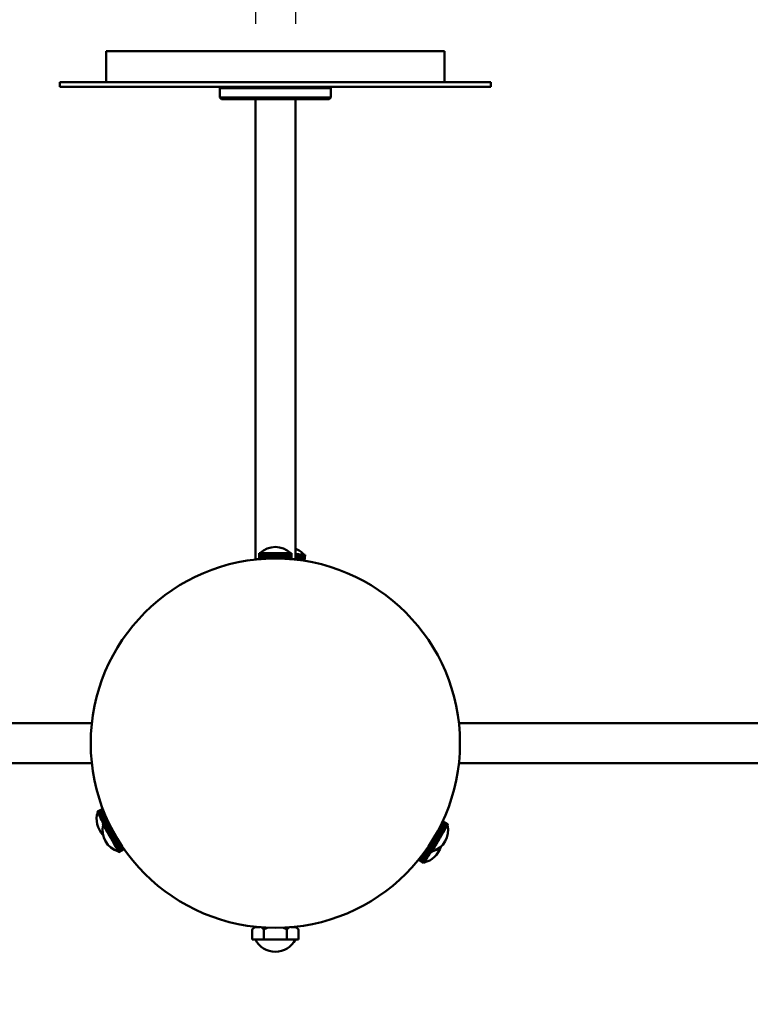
# Model space of a CAD drawing. Header units: millimetres. Extents: x 242 to 3406, y 441 to 2246.
# Tile 25 of 35: x 2456 to 2693, y 761 to 1081. Entities that reach past the tile are written whole.
import ezdxf

# ---------------------------------------------------------------- set-up
doc = ezdxf.new("R2010")
doc.units = ezdxf.units.MM
doc.header["$LTSCALE"] = 12
doc.linetypes.add('DASHED', pattern=[0.2068, 0.1655, -0.0413])
doc.layers.add('Widoczne (ISO)', color=7, linetype='Continuous', lineweight=50)
doc.layers.add('Wymiar (ISO)', color=7, linetype='Continuous', lineweight=18)
doc.styles.add('Tekst notatki (ISO)', font='tahoma.ttf')
doc.dimstyles.new('Domyślne (ISO)', dxfattribs={"dimscale": 12, "dimtxt": 3, "dimasz": 3, "dimexe": 3.175, "dimexo": 0, "dimgap": 0.762, "dimtad": 1, "dimdec": 1, "dimlfac": 0.03937, "dimrnd": 1e-08, "dimzin": 0, "dimdsep": 46, "dimtxsty": 'Tekst notatki (ISO)', "dimblk": 'Filled-1', "dimcen": 0.09, "dimdle": 10, "dimse1": 1, "dimse2": 1, "dimclrd": 256, "dimclre": 256, "dimclrt": 256, "dimadec": 0, "dimazin": 0, "dimtfac": 0.666667, "dimtmove": 0, "dimatfit": 3, "dimfxl": 1, "dimtolj": 1, "dimlwd": 15, "dimlwe": 15, "dimarcsym": 0})

# ---------------------------------------------------------------- blocks, each defined once
blk = doc.blocks.new('Filled-1')
at = {"color": 0}
for p, q in [((0, 0), (-1, 0.25)), ((-1, 0.25), (-1, -0.25)), ((-1, 0), (0, 0)), ((-1, -0.25), (0, 0))]:
    blk.add_line(p, q, dxfattribs=at)
at = {"color": 0, "flags": 128}
blk.add_lwpolyline([(-1, -0.25), (0, 0), (-1, 0.25), (-1, -0.25)], dxfattribs=at)
at = {"color": 0}
blk.add_solid([(-1, -0.25), (0, 0), (-1, 0.25), (-1, -0.25)], dxfattribs=at)
blk = doc.blocks.new('*D4')
at = {"layer": 'Defpoints', "color": 0, "transparency": 16777216}
for p in [(1961.33, 845.66), (3116.62, 845.66), (3116.62, 501.09)]:
    blk.add_point(p, dxfattribs=at)
at = {"layer": 'Wymiar (ISO)', "lineweight": 15, "transparency": 16777216}
blk.add_line((1997.33, 501.09), (3080.62, 501.09), dxfattribs=at)
at = {"layer": 'Wymiar (ISO)', "lineweight": 15, "transparency": 16777216, "xscale": 36, "yscale": 36, "zscale": 36, "rotation": 180}
blk.add_blockref('Filled-1', (1961.33, 501.09), dxfattribs=at)
at = {"layer": 'Wymiar (ISO)', "lineweight": 15, "transparency": 16777216, "xscale": 36, "yscale": 36, "zscale": 36}
blk.add_blockref('Filled-1', (3116.62, 501.09), dxfattribs=at)
at = {"layer": 'Wymiar (ISO)', "lineweight": 18, "transparency": 16777216, "insert": (2439.87, 608.41), "char_height": 36, "attachment_point": 1, "style": 'Tekst notatki (ISO)'}
blk.add_mtext('\\A1;47.6\\P1209 mm', dxfattribs=at)
blk = doc.blocks.new('*D5')
at = {"layer": 'Defpoints', "color": 0, "transparency": 16777216}
for p in [(2593.98, 1070.45), (3345.02, 1070.45), (3056.62, 785.66)]:
    blk.add_point(p, dxfattribs=at)
at = {"layer": 'Wymiar (ISO)', "lineweight": 15, "transparency": 16777216}
blk.add_line((3345.02, 821.66), (3345.02, 1034.45), dxfattribs=at)
at = {"layer": 'Wymiar (ISO)', "lineweight": 15, "transparency": 16777216, "xscale": 36, "yscale": 36, "zscale": 36}
for p, rotation in [((3345.02, 1070.45), 90), ((3345.02, 785.66), 270)]:
    blk.add_blockref('Filled-1', p, dxfattribs=dict(at, rotation=rotation))
at = {"layer": 'Wymiar (ISO)', "lineweight": 18, "transparency": 16777216, "insert": (3237.48, 841.05), "char_height": 36, "attachment_point": 1, "rotation": 90, "style": 'Tekst notatki (ISO)'}
blk.add_mtext('\\A1;11.2\\P285 mm', dxfattribs=at)
blk = doc.blocks.new('*D6')
at = {"layer": 'Defpoints', "color": 0, "transparency": 16777216}
for p in [(2593.98, 1220.45), (3345.02, 1220.45), (3056.62, 785.66)]:
    blk.add_point(p, dxfattribs=at)
at = {"layer": 'Wymiar (ISO)', "lineweight": 15, "transparency": 16777216}
for p, q in [((3345.02, 1220.45), (3345.02, 1450.41)), ((3345.02, 821.66), (3345.02, 1184.45))]:
    blk.add_line(p, q, dxfattribs=at)
at = {"layer": 'Wymiar (ISO)', "lineweight": 15, "transparency": 16777216, "xscale": 36, "yscale": 36, "zscale": 36}
for p, rotation in [((3345.02, 1220.45), 90), ((3345.02, 785.66), 270)]:
    blk.add_blockref('Filled-1', p, dxfattribs=dict(at, rotation=rotation))
at = {"layer": 'Wymiar (ISO)', "lineweight": 18, "transparency": 16777216, "insert": (3238.25, 1265.59), "char_height": 36, "attachment_point": 1, "rotation": 90, "style": 'Tekst notatki (ISO)'}
blk.add_mtext('\\A1;17.1\\P435 mm', dxfattribs=at)
blk = doc.blocks.new('*D7')
at = {"layer": 'Defpoints', "color": 0, "transparency": 16777216}
for p in [(2593.98, 1519.95), (3345.02, 1519.95), (3056.62, 785.66)]:
    blk.add_point(p, dxfattribs=at)
at = {"layer": 'Wymiar (ISO)', "lineweight": 15, "transparency": 16777216}
for p, q in [((3345.02, 1519.95), (3345.02, 1748.48)), ((3345.02, 821.66), (3345.02, 1483.95))]:
    blk.add_line(p, q, dxfattribs=at)
at = {"layer": 'Wymiar (ISO)', "lineweight": 15, "transparency": 16777216, "xscale": 36, "yscale": 36, "zscale": 36}
for p, rotation in [((3345.02, 1519.95), 90), ((3345.02, 785.66), 270)]:
    blk.add_blockref('Filled-1', p, dxfattribs=dict(at, rotation=rotation))
at = {"layer": 'Wymiar (ISO)', "lineweight": 18, "transparency": 16777216, "insert": (3237.55, 1565.09), "char_height": 36, "attachment_point": 1, "rotation": 90, "style": 'Tekst notatki (ISO)'}
blk.add_mtext('\\A1;28.9\\P734 mm', dxfattribs=at)
blk = doc.blocks.new('*D8')
at = {"layer": 'Defpoints', "color": 0, "transparency": 16777216}
for p in [(2593.98, 1969.95), (3345.02, 1969.95), (3056.62, 785.66)]:
    blk.add_point(p, dxfattribs=at)
at = {"layer": 'Wymiar (ISO)', "lineweight": 15, "transparency": 16777216}
blk.add_line((3345.02, 821.66), (3345.02, 1933.95), dxfattribs=at)
at = {"layer": 'Wymiar (ISO)', "lineweight": 15, "transparency": 16777216, "xscale": 36, "yscale": 36, "zscale": 36}
for p, rotation in [((3345.02, 1969.95), 90), ((3345.02, 785.66), 270)]:
    blk.add_blockref('Filled-1', p, dxfattribs=dict(at, rotation=rotation))
at = {"layer": 'Wymiar (ISO)', "lineweight": 18, "transparency": 16777216, "insert": (3237.55, 1868.55), "char_height": 36, "attachment_point": 1, "rotation": 90, "style": 'Tekst notatki (ISO)'}
blk.add_mtext('\\A1;46.6\\P1184 mm', dxfattribs=at)

msp = doc.modelspace()

# ---------------------------------------------------------------- linework, layer by layer
at = {"layer": 'Widoczne (ISO)', "linetype": 'DASHED', "lineweight": 25, "ltscale": 18.066301}
for p, q in [((2532.48, 1204.95), (2532.48, 1070.45)), ((2545.48, 1204.95), (2545.48, 1070.45))]:
    msp.add_line(p, q, dxfattribs=at)
at = {"layer": 'Widoczne (ISO)'}
for p, q in [((2593.98, 1070.45), (2483.98, 1070.45)), ((2483.98, 1070.45), (2483.98, 1060.45)), ((2593.98, 1070.45), (2593.98, 1060.45)), ((2608.98, 1060.45), (2468.98, 1060.45)), ((2468.98, 1058.95), (2468.98, 1060.45)), ((2468.98, 1058.95), (2608.98, 1058.95)), ((2521.48, 1058.95), (2520.98, 1058.45)), ((2556.48, 1058.95), (2556.98, 1058.45)), ((2608.98, 1058.95), (2608.98, 1060.45)), ((2556.98, 1058.45), (2520.98, 1058.45)), ((2520.98, 1055.45), (2520.98, 1058.45)), ((2556.98, 1055.45), (2556.98, 1058.45)), ((2520.98, 1055.45), (2556.98, 1055.45)), ((2521.48, 1054.95), (2520.98, 1055.45)), ((2556.48, 1054.95), (2521.48, 1054.95)), ((2532.48, 1054.95), (2532.48, 905.45)), ((2545.48, 1054.95), (2545.48, 905.45)), ((2556.48, 1054.95), (2556.98, 1055.45)), ((2532.48, 905.45), (2533.72, 905.45)), ((2533.72, 907.41), (2533.72, 905.42)), ((2533.74, 907.41), (2533.72, 907.41)), ((2533.75, 907.41), (2533.74, 907.41)), ((2533.74, 905.43), (2533.74, 907.41)), ((2533.75, 907.41), (2533.75, 905.43)), ((2533.83, 907.41), (2533.75, 907.41)), ((2533.84, 907.41), (2533.83, 907.41)), ((2533.83, 905.43), (2533.83, 907.41)), ((2533.84, 907.41), (2533.84, 905.44)), ((2533.97, 907.41), (2533.84, 907.41)), ((2533.98, 907.41), (2533.97, 907.41)), ((2533.97, 905.45), (2533.97, 907.41)), ((2533.98, 907.41), (2533.98, 905.45)), ((2534.16, 907.41), (2533.98, 907.41)), ((2534.18, 907.41), (2534.16, 907.41)), ((2534.16, 905.46), (2534.16, 907.41)), ((2534.18, 907.41), (2534.18, 905.46)), ((2534.41, 907.41), (2534.18, 907.41)), ((2534.43, 907.41), (2534.41, 907.41)), ((2534.41, 905.48), (2534.41, 907.41)), ((2534.43, 907.41), (2534.43, 905.48)), ((2534.7, 907.41), (2534.43, 907.41)), ((2534.73, 907.41), (2534.7, 907.41)), ((2534.7, 905.5), (2534.7, 907.41)), ((2534.73, 907.41), (2534.73, 905.51)), ((2535.05, 907.41), (2534.73, 907.41)), ((2535.08, 907.41), (2535.05, 907.41)), ((2535.05, 905.53), (2535.05, 907.41)), ((2535.08, 907.41), (2535.08, 905.53)), ((2535.44, 907.41), (2535.08, 907.41)), ((2535.47, 907.41), (2535.44, 907.41)), ((2535.44, 905.55), (2535.44, 907.41)), ((2535.47, 907.41), (2535.47, 905.55)), ((2535.86, 907.41), (2535.47, 907.41)), ((2535.9, 907.41), (2535.86, 907.41)), ((2535.86, 905.57), (2535.86, 907.41)), ((2535.9, 907.41), (2535.9, 905.58)), ((2536.32, 907.41), (2535.9, 907.41)), ((2536.36, 907.41), (2536.32, 907.41)), ((2536.32, 905.6), (2536.32, 907.41)), ((2536.36, 907.41), (2536.36, 905.6)), ((2536.81, 907.41), (2536.36, 907.41)), ((2536.85, 907.41), (2536.81, 907.41)), ((2536.81, 905.62), (2536.81, 907.41)), ((2536.85, 907.41), (2536.85, 905.62)), ((2537.32, 907.41), (2536.85, 907.41)), ((2537.37, 907.41), (2537.32, 907.41)), ((2537.32, 905.63), (2537.32, 907.41)), ((2537.37, 907.41), (2537.37, 905.63)), ((2537.85, 907.41), (2537.37, 907.41)), ((2537.9, 907.41), (2537.85, 907.41)), ((2537.85, 905.64), (2537.85, 907.41)), ((2537.9, 907.41), (2537.9, 905.65)), ((2538.39, 907.41), (2537.9, 907.41)), ((2538.43, 907.41), (2538.39, 907.41)), ((2538.39, 905.65), (2538.39, 907.41)), ((2538.43, 905.65), (2538.43, 907.41)), ((2538.43, 907.41), (2538.44, 907.41)), ((2538.44, 907.41), (2538.44, 905.65)), ((2538.94, 907.41), (2538.44, 907.41)), ((2538.96, 907.41), (2538.94, 907.41)), ((2538.94, 905.66), (2538.94, 907.41)), ((2538.96, 905.66), (2538.96, 907.41)), ((2538.96, 907.41), (2538.98, 907.41)), ((2538.98, 907.41), (2538.98, 905.66)), ((2538.98, 907.41), (2538.99, 907.41)), ((2538.99, 907.41), (2538.99, 905.66)), ((2539.49, 907.41), (2538.99, 907.41)), ((2539.49, 905.65), (2539.49, 907.41)), ((2539.49, 907.41), (2539.5, 907.41)), ((2539.5, 907.41), (2539.5, 905.65)), ((2539.5, 907.41), (2539.54, 907.41)), ((2539.54, 907.41), (2539.54, 905.65)), ((2540.04, 907.41), (2539.54, 907.41)), ((2540.04, 905.65), (2540.04, 907.41)), ((2540.04, 907.41), (2540.09, 907.41)), ((2540.09, 907.41), (2540.09, 905.65)), ((2540.57, 907.41), (2540.09, 907.41)), ((2540.57, 905.63), (2540.57, 907.41)), ((2540.57, 907.41), (2540.62, 907.41)), ((2540.62, 907.41), (2540.62, 905.63)), ((2541.08, 907.41), (2540.62, 907.41)), ((2541.08, 905.62), (2541.08, 907.41)), ((2541.08, 907.41), (2541.13, 907.41)), ((2541.13, 907.41), (2541.13, 905.62)), ((2541.58, 907.41), (2541.13, 907.41)), ((2541.58, 905.6), (2541.58, 907.41)), ((2541.58, 907.41), (2541.62, 907.41)), ((2541.62, 907.41), (2541.62, 905.6)), ((2542.04, 907.41), (2541.62, 907.41)), ((2542.04, 905.58), (2542.04, 907.41)), ((2542.04, 907.41), (2542.08, 907.41)), ((2542.08, 907.41), (2542.08, 905.58)), ((2542.47, 907.41), (2542.08, 907.41)), ((2542.47, 905.55), (2542.47, 907.41)), ((2542.47, 907.41), (2542.51, 907.41)), ((2542.51, 907.41), (2542.51, 905.55)), ((2542.86, 907.41), (2542.51, 907.41)), ((2542.86, 905.53), (2542.86, 907.41)), ((2542.86, 907.41), (2542.89, 907.41)), ((2542.89, 907.41), (2542.89, 905.53)), ((2543.21, 907.41), (2542.89, 907.41)), ((2543.21, 905.51), (2543.21, 907.41)), ((2543.21, 907.41), (2543.24, 907.41)), ((2543.24, 907.41), (2543.24, 905.5)), ((2543.51, 907.41), (2543.24, 907.41)), ((2543.51, 905.48), (2543.51, 907.41)), ((2543.51, 907.41), (2543.54, 907.41)), ((2543.54, 907.41), (2543.54, 905.48)), ((2543.76, 907.41), (2543.54, 907.41)), ((2543.76, 905.46), (2543.76, 907.41)), ((2543.76, 907.41), (2543.78, 907.41)), ((2543.78, 907.41), (2543.78, 905.46)), ((2543.96, 907.41), (2543.78, 907.41)), ((2543.96, 905.45), (2543.96, 907.41)), ((2543.96, 907.41), (2543.98, 907.41)), ((2543.98, 907.41), (2543.98, 905.45)), ((2544.11, 907.41), (2543.98, 907.41)), ((2544.11, 905.44), (2544.11, 907.41)), ((2544.11, 907.41), (2544.12, 907.41)), ((2544.12, 907.41), (2544.12, 905.43)), ((2544.2, 907.41), (2544.12, 907.41)), ((2544.2, 905.43), (2544.2, 907.41)), ((2544.2, 907.41), (2544.2, 905.43)), ((2544.2, 907.41), (2544.2, 907.41)), ((2544.23, 907.41), (2544.2, 907.41)), ((2544.23, 905.42), (2544.23, 907.41)), ((2544.23, 907.41), (2544.23, 905.42)), ((2544.23, 907.41), (2544.23, 907.41)), ((2544.23, 905.45), (2545.48, 905.45)), ((2544.32, 905.42), (2544.33, 905.45)), ((2544.38, 905.45), (2544.37, 905.41)), ((2544.85, 905.37), (2544.86, 905.45)), ((2544.91, 905.45), (2544.9, 905.36)), ((2545.37, 905.31), (2545.38, 905.45)), ((2545.42, 905.45), (2545.41, 905.31)), ((2545.48, 906.83), (2545.49, 907.1)), ((2545.49, 907.1), (2545.48, 907.1)), ((2545.54, 907.09), (2545.48, 906.19)), ((2545.49, 907.1), (2545.54, 907.09)), ((2545.99, 907.06), (2545.54, 907.09)), ((2545.86, 905.26), (2545.99, 907.06)), ((2546.03, 907.06), (2545.9, 905.25)), ((2545.99, 907.06), (2546.03, 907.06)), ((2546.45, 907.03), (2546.03, 907.06)), ((2546.32, 905.2), (2546.45, 907.03)), ((2546.49, 907.03), (2546.36, 905.2)), ((2546.45, 907.03), (2546.49, 907.03)), ((2546.88, 907), (2546.49, 907.03)), ((2546.74, 905.15), (2546.88, 907)), ((2546.91, 906.99), (2546.78, 905.15)), ((2546.88, 907), (2546.91, 906.99)), ((2547.27, 906.97), (2546.91, 906.99)), ((2547.13, 905.1), (2547.27, 906.97)), ((2547.3, 906.97), (2547.17, 905.09)), ((2547.27, 906.97), (2547.3, 906.97)), ((2547.61, 906.94), (2547.3, 906.97)), ((2547.48, 905.05), (2547.61, 906.94)), ((2547.64, 906.94), (2547.51, 905.05)), ((2547.61, 906.94), (2547.64, 906.94)), ((2547.92, 906.92), (2547.64, 906.94)), ((2547.78, 905.01), (2547.92, 906.92)), ((2547.94, 906.92), (2547.8, 905)), ((2547.92, 906.92), (2547.94, 906.92)), ((2548.17, 906.9), (2547.94, 906.92)), ((2548.03, 904.97), (2548.17, 906.9)), ((2548.19, 906.9), (2548.05, 904.97)), ((2548.17, 906.9), (2548.19, 906.9)), ((2548.37, 906.89), (2548.19, 906.9)), ((2548.23, 904.94), (2548.37, 906.89)), ((2548.38, 906.89), (2548.24, 904.94)), ((2548.37, 906.89), (2548.38, 906.89)), ((2548.37, 904.92), (2548.51, 906.88)), ((2548.51, 906.88), (2548.38, 906.89)), ((2548.52, 906.88), (2548.38, 904.91)), ((2548.46, 904.9), (2548.6, 906.87)), ((2548.61, 906.87), (2548.47, 904.9)), ((2548.49, 904.9), (2548.63, 906.87)), ((2548.63, 906.87), (2548.49, 904.9)), ((2548.51, 906.88), (2548.52, 906.88)), ((2548.6, 906.87), (2548.52, 906.88)), ((2548.6, 906.87), (2548.61, 906.87)), ((2548.63, 906.87), (2548.61, 906.87)), ((2548.63, 906.87), (2548.63, 906.87)), ((2479.33, 852.16), (2284.32, 852.16)), ((2598.62, 852.16), (2793.63, 852.16)), ((2479.33, 839.16), (2284.32, 839.16)), ((2598.62, 839.16), (2793.63, 839.16)), ((2482.91, 824.28), (2481.13, 823.41)), ((2481.13, 823.41), (2482.91, 824.28)), ((2481.13, 823.41), (2481.15, 823.38)), ((2481.13, 823.41), (2481.13, 823.41)), ((2481.15, 823.38), (2482.93, 824.24)), ((2482.93, 824.23), (2481.15, 823.37)), ((2481.15, 823.37), (2481.15, 823.38)), ((2481.15, 823.37), (2481.19, 823.29)), ((2481.19, 823.29), (2482.96, 824.15)), ((2482.97, 824.14), (2481.19, 823.28)), ((2481.19, 823.28), (2481.19, 823.29)), ((2481.19, 823.28), (2481.26, 823.16)), ((2481.26, 823.16), (2483.02, 824.01)), ((2483.02, 823.99), (2481.26, 823.14)), ((2481.26, 823.14), (2481.26, 823.16)), ((2481.26, 823.14), (2481.35, 822.97)), ((2481.35, 822.97), (2483.09, 823.82)), ((2481.36, 822.95), (2481.35, 822.97)), ((2483.1, 823.8), (2481.36, 822.95)), ((2481.36, 822.95), (2481.46, 822.74)), ((2481.46, 822.74), (2483.19, 823.58)), ((2481.47, 822.71), (2481.46, 822.74)), ((2483.19, 823.55), (2481.47, 822.71)), ((2481.47, 822.71), (2481.59, 822.46)), ((2481.59, 822.46), (2483.3, 823.29)), ((2481.61, 822.43), (2481.59, 822.46)), ((2483.31, 823.26), (2481.61, 822.43)), ((2481.61, 822.43), (2481.75, 822.14)), ((2481.75, 822.14), (2483.43, 822.96)), ((2481.76, 822.11), (2481.75, 822.14)), ((2483.45, 822.93), (2481.76, 822.11)), ((2481.92, 821.79), (2483.58, 822.6)), ((2483.6, 822.56), (2481.94, 821.75)), ((2482.11, 821.4), (2483.75, 822.2)), ((2483.77, 822.16), (2482.13, 821.36)), ((2481.76, 822.11), (2481.92, 821.79)), ((2481.94, 821.75), (2481.92, 821.79)), ((2481.94, 821.75), (2482.11, 821.4)), ((2482.13, 821.36), (2482.11, 821.4)), ((2482.13, 821.36), (2482.31, 820.98)), ((2482.31, 820.98), (2483.94, 821.77)), ((2482.33, 820.94), (2482.31, 820.98)), ((2483.95, 821.73), (2482.33, 820.94)), ((2482.33, 820.94), (2482.53, 820.53)), ((2482.53, 820.53), (2484.13, 821.31)), ((2482.55, 820.49), (2482.53, 820.53)), ((2484.15, 821.27), (2482.55, 820.49)), ((2482.55, 820.49), (2482.75, 820.07)), ((2482.75, 820.07), (2484.35, 820.84)), ((2482.78, 820.03), (2482.75, 820.07)), ((2484.37, 820.8), (2482.78, 820.03)), ((2482.78, 820.03), (2482.99, 819.59)), ((2484.59, 820.32), (2482.87, 819.33)), ((2482.87, 819.33), (2482.88, 819.32)), ((2484.59, 820.31), (2482.88, 819.32)), ((2482.88, 819.32), (2484.59, 820.31)), ((2482.88, 819.32), (2482.91, 819.26)), ((2482.88, 819.32), (2482.88, 819.32)), ((2482.91, 819.26), (2484.62, 820.25)), ((2484.62, 820.24), (2482.91, 819.26)), ((2482.91, 819.26), (2482.97, 819.16)), ((2482.91, 819.26), (2482.91, 819.26)), ((2482.97, 819.16), (2484.67, 820.14)), ((2482.98, 819.14), (2482.97, 819.16)), ((2484.68, 820.13), (2482.98, 819.14)), ((2482.98, 819.14), (2483.06, 819)), ((2482.99, 819.59), (2484.57, 820.36)), ((2483.01, 819.54), (2482.99, 819.59)), ((2484.48, 820.26), (2483.01, 819.54)), ((2483.01, 819.54), (2483.06, 819.44)), ((2483.06, 819), (2484.75, 819.98)), ((2483.07, 818.99), (2483.06, 819)), ((2484.76, 819.96), (2483.07, 818.99)), ((2483.07, 818.99), (2483.18, 818.8)), ((2483.18, 818.8), (2484.85, 819.77)), ((2484.86, 819.74), (2483.19, 818.78)), ((2483.32, 818.56), (2484.97, 819.51)), ((2484.98, 819.48), (2483.33, 818.53)), ((2483.48, 818.27), (2485.12, 819.21)), ((2485.13, 819.18), (2483.5, 818.24)), ((2594.43, 818.21), (2592.81, 819.15)), ((2592.82, 819.18), (2594.45, 818.24)), ((2594.6, 818.51), (2592.95, 819.46)), ((2592.97, 819.49), (2594.62, 818.53)), ((2594.75, 818.76), (2593.08, 819.72)), ((2593.09, 819.74), (2594.76, 818.78)), ((2593.19, 819.96), (2594.88, 818.99)), ((2594.87, 818.97), (2593.19, 819.94)), ((2593.27, 820.13), (2594.97, 819.14)), ((2594.96, 819.13), (2593.27, 820.11)), ((2595.03, 819.25), (2593.32, 820.23)), ((2593.33, 820.24), (2595.04, 819.26)), ((2595.08, 819.33), (2593.36, 820.32)), ((2593.36, 820.31), (2595.07, 819.32)), ((2595.07, 819.31), (2593.36, 820.3)), ((2594.76, 818.78), (2594.87, 818.97)), ((2594.87, 818.97), (2594.88, 818.99)), ((2594.88, 818.99), (2594.96, 819.13)), ((2594.96, 819.13), (2594.97, 819.14)), ((2594.97, 819.14), (2595.03, 819.25)), ((2595.03, 819.25), (2595.04, 819.26)), ((2595.04, 819.26), (2595.07, 819.31)), ((2595.07, 819.32), (2595.08, 819.33)), ((2595.07, 819.31), (2595.07, 819.32)), ((2483.19, 818.78), (2483.18, 818.8)), ((2483.19, 818.78), (2483.32, 818.56)), ((2483.33, 818.53), (2483.32, 818.56)), ((2483.33, 818.53), (2483.48, 818.27)), ((2483.5, 818.24), (2483.48, 818.27)), ((2483.5, 818.24), (2483.67, 817.94)), ((2483.67, 817.94), (2485.28, 818.88)), ((2483.69, 817.91), (2483.67, 817.94)), ((2485.3, 818.84), (2483.69, 817.91)), ((2483.69, 817.91), (2483.88, 817.59)), ((2483.88, 817.59), (2485.47, 818.5)), ((2483.9, 817.55), (2483.88, 817.59)), ((2485.49, 818.47), (2483.9, 817.55)), ((2483.9, 817.55), (2484.1, 817.2)), ((2484.1, 817.2), (2485.68, 818.1)), ((2484.13, 817.16), (2484.1, 817.2)), ((2485.7, 818.06), (2484.13, 817.16)), ((2484.13, 817.16), (2484.34, 816.78)), ((2484.34, 816.78), (2485.9, 817.68)), ((2484.37, 816.74), (2484.34, 816.78)), ((2485.92, 817.64), (2484.37, 816.74)), ((2484.37, 816.74), (2484.6, 816.34)), ((2484.6, 816.34), (2486.14, 817.23)), ((2484.62, 816.3), (2484.6, 816.34)), ((2486.16, 817.19), (2484.62, 816.3)), ((2484.62, 816.3), (2484.86, 815.88)), ((2484.86, 815.88), (2486.39, 816.77)), ((2484.89, 815.84), (2484.86, 815.88)), ((2486.41, 816.72), (2484.89, 815.84)), ((2484.89, 815.84), (2485.13, 815.42)), ((2485.13, 815.42), (2486.65, 816.29)), ((2485.15, 815.38), (2486.67, 816.25)), ((2486.67, 816.25), (2485.16, 815.37)), ((2485.4, 814.94), (2486.92, 815.82)), ((2485.42, 814.92), (2486.93, 815.8)), ((2486.94, 815.78), (2485.43, 814.9)), ((2486.95, 815.77), (2485.43, 814.9)), ((2591, 815.76), (2592.51, 814.88)), ((2591.01, 815.78), (2592.52, 814.9)), ((2591.25, 816.21), (2592.77, 815.34)), ((2592.77, 815.33), (2591.25, 816.21)), ((2591.28, 816.25), (2592.8, 815.37)), ((2593.04, 815.8), (2591.52, 816.68)), ((2591.54, 816.72), (2593.07, 815.84)), ((2593.31, 816.26), (2591.77, 817.15)), ((2591.79, 817.19), (2593.33, 816.3)), ((2593.56, 816.7), (2592.01, 817.6)), ((2592.03, 817.64), (2593.58, 816.74)), ((2593.8, 817.12), (2592.24, 818.03)), ((2592.26, 818.07), (2593.83, 817.16)), ((2594.03, 817.52), (2592.44, 818.43)), ((2592.46, 818.47), (2594.05, 817.55)), ((2594.24, 817.88), (2592.63, 818.81)), ((2592.65, 818.84), (2594.26, 817.91)), ((2592.8, 815.37), (2593.04, 815.8)), ((2593.04, 815.8), (2593.07, 815.84)), ((2593.07, 815.84), (2593.31, 816.26)), ((2593.31, 816.26), (2593.33, 816.3)), ((2593.33, 816.3), (2593.56, 816.7)), ((2593.56, 816.7), (2593.58, 816.74)), ((2593.58, 816.74), (2593.8, 817.12)), ((2593.8, 817.12), (2593.83, 817.16)), ((2593.83, 817.16), (2594.03, 817.52)), ((2594.03, 817.52), (2594.05, 817.55)), ((2594.05, 817.55), (2594.24, 817.88)), ((2594.24, 817.88), (2594.26, 817.91)), ((2594.26, 817.91), (2594.43, 818.21)), ((2594.43, 818.21), (2594.45, 818.24)), ((2594.45, 818.24), (2594.6, 818.51)), ((2594.6, 818.51), (2594.62, 818.53)), ((2594.62, 818.53), (2594.75, 818.76)), ((2594.75, 818.76), (2594.76, 818.78)), ((2485.15, 815.38), (2485.13, 815.42)), ((2485.16, 815.37), (2485.15, 815.38)), ((2485.16, 815.37), (2485.4, 814.94)), ((2485.42, 814.92), (2485.4, 814.94)), ((2485.43, 814.9), (2485.42, 814.92)), ((2485.43, 814.9), (2485.43, 814.9)), ((2485.43, 814.9), (2485.68, 814.47)), ((2485.68, 814.47), (2487.2, 815.34)), ((2485.69, 814.45), (2485.68, 814.47)), ((2487.21, 815.33), (2485.69, 814.45)), ((2485.69, 814.45), (2485.7, 814.42)), ((2487.22, 815.3), (2485.7, 814.42)), ((2485.7, 814.42), (2485.95, 813.99)), ((2485.95, 813.99), (2487.47, 814.87)), ((2485.95, 813.99), (2485.98, 813.95)), ((2487.5, 814.83), (2485.98, 813.95)), ((2485.98, 813.95), (2486.22, 813.53)), ((2486.22, 813.53), (2487.75, 814.41)), ((2486.22, 813.53), (2486.24, 813.49)), ((2487.78, 814.37), (2486.24, 813.49)), ((2486.24, 813.49), (2486.48, 813.08)), ((2486.48, 813.08), (2488.02, 813.97)), ((2486.48, 813.08), (2486.5, 813.04)), ((2488.05, 813.93), (2486.5, 813.04)), ((2486.5, 813.04), (2486.73, 812.65)), ((2486.73, 812.65), (2488.29, 813.55)), ((2486.73, 812.65), (2486.75, 812.61)), ((2488.31, 813.51), (2486.75, 812.61)), ((2486.75, 812.61), (2486.97, 812.24)), ((2486.97, 812.24), (2488.54, 813.15)), ((2488.57, 813.11), (2486.99, 812.2)), ((2487.19, 811.86), (2488.78, 812.78)), ((2488.8, 812.75), (2487.21, 811.82)), ((2590.73, 811.79), (2589.13, 812.72)), ((2589.15, 812.75), (2590.75, 811.82)), ((2590.94, 812.17), (2589.36, 813.08)), ((2589.38, 813.11), (2590.96, 812.2)), ((2591.18, 812.57), (2589.61, 813.47)), ((2589.64, 813.51), (2591.2, 812.61)), ((2591.42, 813), (2589.88, 813.89)), ((2589.9, 813.93), (2591.45, 813.04)), ((2591.68, 813.45), (2590.15, 814.33)), ((2590.17, 814.37), (2591.71, 813.49)), ((2591.95, 813.91), (2590.43, 814.79)), ((2590.45, 814.83), (2591.97, 813.95)), ((2592.22, 814.38), (2590.7, 815.26)), ((2592.24, 814.41), (2590.72, 815.29)), ((2590.73, 815.3), (2592.25, 814.42)), ((2590.96, 812.2), (2591.18, 812.57)), ((2592.5, 814.86), (2590.98, 815.74)), ((2592.5, 814.86), (2590.98, 815.73)), ((2591.2, 812.61), (2591.18, 812.57)), ((2591.2, 812.61), (2591.42, 813)), ((2591.45, 813.04), (2591.42, 813)), ((2591.45, 813.04), (2591.68, 813.45)), ((2591.71, 813.49), (2591.68, 813.45)), ((2591.71, 813.49), (2591.95, 813.91)), ((2591.97, 813.95), (2591.95, 813.91)), ((2591.97, 813.95), (2592.22, 814.38)), ((2592.24, 814.41), (2592.22, 814.38)), ((2592.25, 814.42), (2592.24, 814.41)), ((2592.25, 814.42), (2592.5, 814.86)), ((2592.51, 814.88), (2592.5, 814.86)), ((2592.5, 814.86), (2592.5, 814.86)), ((2592.51, 814.88), (2592.52, 814.9)), ((2592.52, 814.9), (2592.77, 815.33)), ((2592.77, 815.34), (2592.8, 815.37)), ((2592.77, 815.34), (2592.77, 815.33)), ((2486.97, 812.24), (2486.99, 812.2)), ((2486.99, 812.2), (2487.19, 811.86)), ((2487.19, 811.86), (2487.21, 811.82)), ((2487.21, 811.82), (2487.39, 811.51)), ((2487.39, 811.51), (2489.01, 812.44)), ((2487.39, 811.51), (2487.4, 811.48)), ((2489.03, 812.41), (2487.4, 811.48)), ((2487.4, 811.48), (2487.57, 811.2)), ((2487.57, 811.2), (2489.21, 812.14)), ((2487.57, 811.2), (2487.58, 811.17)), ((2489.22, 812.12), (2487.58, 811.17)), ((2487.58, 811.17), (2487.73, 810.92)), ((2487.73, 810.92), (2489.38, 811.88)), ((2487.73, 810.92), (2487.74, 810.9)), ((2489.4, 811.86), (2487.74, 810.9)), ((2487.74, 810.9), (2487.86, 810.69)), ((2487.86, 810.69), (2489.54, 811.66)), ((2487.86, 810.69), (2487.87, 810.67)), ((2489.55, 811.64), (2487.87, 810.67)), ((2487.87, 810.67), (2487.97, 810.5)), ((2487.97, 810.5), (2489.66, 811.48)), ((2487.97, 810.5), (2487.98, 810.49)), ((2489.67, 811.47), (2487.98, 810.49)), ((2487.98, 810.49), (2488.05, 810.36)), ((2488.05, 810.36), (2489.75, 811.35)), ((2489.76, 811.34), (2488.05, 810.35)), ((2488.05, 810.36), (2488.05, 810.35)), ((2488.05, 810.35), (2488.1, 810.27)), ((2489.82, 811.26), (2488.1, 810.27)), ((2488.1, 810.27), (2489.81, 811.26)), ((2488.1, 810.27), (2488.1, 810.27)), ((2488.1, 810.27), (2488.12, 810.23)), ((2488.12, 810.23), (2489.84, 811.22)), ((2488.12, 810.23), (2488.13, 810.23)), ((2489.84, 811.22), (2488.13, 810.23)), ((2588.29, 808.35), (2586.77, 809.38)), ((2586.79, 809.42), (2588.31, 808.39)), ((2588.54, 808.73), (2587.04, 809.74)), ((2587.07, 809.78), (2588.57, 808.76)), ((2588.81, 809.12), (2587.33, 810.13)), ((2587.35, 810.17), (2588.84, 809.16)), ((2589.1, 809.54), (2587.63, 810.54)), ((2587.65, 810.58), (2589.12, 809.58)), ((2589.39, 809.98), (2587.93, 810.97)), ((2587.96, 811.01), (2589.42, 810.02)), ((2588.11, 811.22), (2589.83, 810.23)), ((2589.82, 810.23), (2588.11, 811.22)), ((2589.84, 810.26), (2588.13, 811.25)), ((2588.14, 811.26), (2589.85, 810.27)), ((2588.19, 811.34), (2589.9, 810.35)), ((2589.89, 810.34), (2588.19, 811.33)), ((2589.97, 810.48), (2588.27, 811.45)), ((2588.28, 811.47), (2589.98, 810.49)), ((2590.07, 810.65), (2588.39, 811.62)), ((2588.4, 811.64), (2590.08, 810.67)), ((2590.2, 810.88), (2588.54, 811.84)), ((2588.55, 811.86), (2590.21, 810.9)), ((2590.35, 811.14), (2588.71, 812.09)), ((2588.73, 812.12), (2590.37, 811.17)), ((2588.84, 809.16), (2589.1, 809.54)), ((2590.53, 811.45), (2588.91, 812.39)), ((2588.93, 812.41), (2590.55, 811.48)), ((2589.12, 809.58), (2589.1, 809.54)), ((2589.12, 809.58), (2589.39, 809.98)), ((2589.42, 810.02), (2589.39, 809.98)), ((2589.42, 810.02), (2589.64, 810.34)), ((2589.83, 810.23), (2589.82, 810.23)), ((2589.83, 810.23), (2589.84, 810.26)), ((2589.85, 810.27), (2589.84, 810.26)), ((2589.85, 810.27), (2589.89, 810.34)), ((2589.9, 810.35), (2589.89, 810.34)), ((2589.9, 810.35), (2589.97, 810.48)), ((2589.98, 810.49), (2589.97, 810.48)), ((2589.98, 810.49), (2590.07, 810.65)), ((2590.08, 810.67), (2590.07, 810.65)), ((2590.08, 810.67), (2590.2, 810.88)), ((2590.21, 810.9), (2590.2, 810.88)), ((2590.21, 810.9), (2590.35, 811.14)), ((2590.37, 811.17), (2590.35, 811.14)), ((2590.37, 811.17), (2590.53, 811.45)), ((2590.55, 811.48), (2590.53, 811.45)), ((2590.55, 811.48), (2590.73, 811.79)), ((2590.75, 811.82), (2590.73, 811.79)), ((2590.75, 811.82), (2590.94, 812.17)), ((2590.96, 812.2), (2590.94, 812.17)), ((2585.52, 807.8), (2587.16, 806.68)), ((2585.53, 807.81), (2587.17, 806.7)), ((2587.17, 806.69), (2585.53, 807.8)), ((2587.21, 806.75), (2585.57, 807.86)), ((2585.58, 807.86), (2587.21, 806.76)), ((2587.27, 806.85), (2585.65, 807.95)), ((2585.66, 807.96), (2587.28, 806.86)), ((2587.37, 807), (2585.76, 808.09)), ((2585.77, 808.11), (2587.39, 807.01)), ((2587.5, 807.19), (2585.91, 808.27)), ((2585.92, 808.29), (2587.52, 807.21)), ((2587.66, 807.43), (2586.08, 808.5)), ((2586.1, 808.52), (2587.68, 807.45)), ((2587.85, 807.7), (2586.29, 808.76)), ((2586.31, 808.78), (2587.87, 807.73)), ((2588.06, 808.01), (2586.52, 809.05)), ((2586.54, 809.08), (2588.08, 808.04)), ((2587.16, 806.68), (2587.17, 806.69)), ((2587.17, 806.7), (2587.21, 806.75)), ((2587.17, 806.7), (2587.17, 806.69)), ((2587.21, 806.76), (2587.27, 806.85)), ((2587.21, 806.76), (2587.21, 806.75)), ((2587.28, 806.86), (2587.27, 806.85)), ((2587.28, 806.86), (2587.37, 807)), ((2587.39, 807.01), (2587.37, 807)), ((2587.39, 807.01), (2587.5, 807.19)), ((2587.52, 807.21), (2587.5, 807.19)), ((2587.52, 807.21), (2587.66, 807.43)), ((2587.68, 807.45), (2587.66, 807.43)), ((2587.68, 807.45), (2587.85, 807.7)), ((2587.87, 807.73), (2587.85, 807.7)), ((2587.87, 807.73), (2588.06, 808.01)), ((2588.08, 808.04), (2588.06, 808.01)), ((2588.08, 808.04), (2588.29, 808.35)), ((2588.31, 808.39), (2588.29, 808.35)), ((2588.31, 808.39), (2588.54, 808.73)), ((2588.57, 808.76), (2588.54, 808.73)), ((2588.57, 808.76), (2588.81, 809.12)), ((2588.84, 809.16), (2588.81, 809.12)), ((2532.17, 785.86), (2531.47, 785.16)), ((2531.47, 781.86), (2531.47, 785.16)), ((2532.34, 785.86), (2532.17, 785.86)), ((2532.34, 785.86), (2533.98, 785.86)), ((2535.22, 781.86), (2535.22, 785.16)), ((2542.73, 781.86), (2542.73, 785.16)), ((2543.98, 785.86), (2545.61, 785.86)), ((2545.78, 785.86), (2545.61, 785.86)), ((2545.78, 785.86), (2546.48, 785.16)), ((2546.48, 781.86), (2546.48, 785.16)), ((2533.35, 781.86), (2531.47, 781.86)), ((2535.22, 781.86), (2533.35, 781.86)), ((2538.98, 781.86), (2535.22, 781.86)), ((2542.73, 781.86), (2538.98, 781.86)), ((2544.6, 781.86), (2542.73, 781.86)), ((2546.48, 781.86), (2544.6, 781.86))]:
    msp.add_line(p, q, dxfattribs=at)
msp.add_circle((2538.98, 845.66), 60, dxfattribs=at)
for centre, radius, start, end in [((2538.98, 902.16), 7.25, 46.3972, 133.6028), ((2543.02, 902.01), 7.25, 42.2965, 70.1673), ((2488.15, 820.98), 7.25, 162.2965, 224.1393), ((2490.04, 817.41), 7.25, 166.3972, 253.6028), ((2587.91, 817.41), 7.25, 286.3972, 13.6028), ((2585.76, 813.98), 7.25, 282.2965, 344.1393), ((2538.98, 785.15), 7.28, 206.785, 333.215)]:
    msp.add_arc(centre, radius, start, end, dxfattribs=at)
for points, weights in [([(2532.34, 785.86), (2531.93, 785.62), (2531.47, 785.16)], [1, 1.00744351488, 1]), ([(2535.22, 785.16), (2534.8, 785.59), (2534.41, 785.83)], [1, 1.00693098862, 1.00095447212]), ([(2536.48, 785.71), (2535.88, 785.49), (2535.22, 785.16)], [1.00303330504, 1.0053224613, 1]), ([(2542.73, 785.16), (2542.08, 785.49), (2541.47, 785.71)], [1, 1.0053224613, 1.00303330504]), ([(2543.54, 785.83), (2543.15, 785.59), (2542.73, 785.16)], [1.00095447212, 1.00693098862, 1]), ([(2546.48, 785.16), (2546.03, 785.62), (2545.61, 785.86)], [1, 1.00744351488, 1])]:
    msp.add_rational_spline(points, weights, degree=2, dxfattribs=at)

# ---------------------------------------------------------------- dimensions: what is measured, and where the dimension line sits
at = {"layer": 'Wymiar (ISO)', "lineweight": 18}
for base, p1, p2, angle, text, override, picture, middle in [((3345.02, 1969.95), (3056.62, 785.66), (2593.98, 1969.95), 270, '<>\\P1184 mm', {"dimgap": 0.762, "dimdec": 1, "dimlfac": 0.03937, "dimpost": '\\X', "dimse1": 1, "dimse2": 1, "dimtol": 0, "dimlim": 0, "dimtp": 0, "dimtm": 0, "dimtdec": 2, "dimtofl": 0, "dimatfit": 1, "dimtvp": -0.25}, '*D8', (3345.02, 1967.65)), ((3345.02, 1519.95), (3056.62, 785.66), (2593.98, 1519.95), 270, '<>\\P734 mm', {"dimgap": 0.762, "dimdec": 1, "dimlfac": 0.03937, "dimpost": '\\X', "dimse1": 1, "dimse2": 1, "dimtol": 0, "dimlim": 0, "dimtp": 0, "dimtm": 0, "dimtdec": 2, "dimtofl": 0, "dimatfit": 2, "dimtvp": -0.25}, '*D7', (3345.02, 1652.21)), ((3345.02, 1220.45), (3056.62, 785.66), (2593.98, 1220.45), 270, '<>\\P435 mm', {"dimgap": 0.762, "dimdec": 1, "dimlfac": 0.03937, "dimpost": '\\X', "dimse1": 1, "dimse2": 1, "dimtol": 0, "dimlim": 0, "dimtp": 0, "dimtm": 0, "dimtdec": 2, "dimtofl": 0, "dimatfit": 2, "dimtvp": -0.25}, '*D6', (3345.02, 1353.43)), ((3345.02, 1070.45), (3056.62, 785.66), (2593.98, 1070.45), 270, '<>\\P285 mm', {"dimgap": 0.762, "dimdec": 1, "dimlfac": 0.03937, "dimpost": '\\X', "dimse1": 1, "dimse2": 1, "dimtol": 0, "dimlim": 0, "dimtp": 0, "dimtm": 0, "dimtdec": 2, "dimtofl": 0, "dimatfit": 1, "dimtvp": -0.25}, '*D5', (3345.02, 928.05)), ((3116.62, 501.09), (1961.33, 845.66), (3116.62, 845.66), 180, '<>\\P1209 mm', {"dimgap": 0.762, "dimdec": 1, "dimlfac": 0.041202, "dimpost": '\\X', "dimse1": 1, "dimse2": 1, "dimtol": 0, "dimlim": 0, "dimtp": 0, "dimtm": 0, "dimtdec": 2, "dimtofl": 0, "dimatfit": 1, "dimtvp": -0.25}, '*D4', (2538.98, 501.09))]:
    dim = msp.add_linear_dim(base=base, p1=p1, p2=p2, angle=angle, text=text, dimstyle='Domyślne (ISO)', override=override, dxfattribs=at)
    dim.commit()
    dim.dimension.update_dxf_attribs({"geometry": picture, "text_midpoint": middle, "dimtype": 160})

doc.saveas('drawing.dxf')
